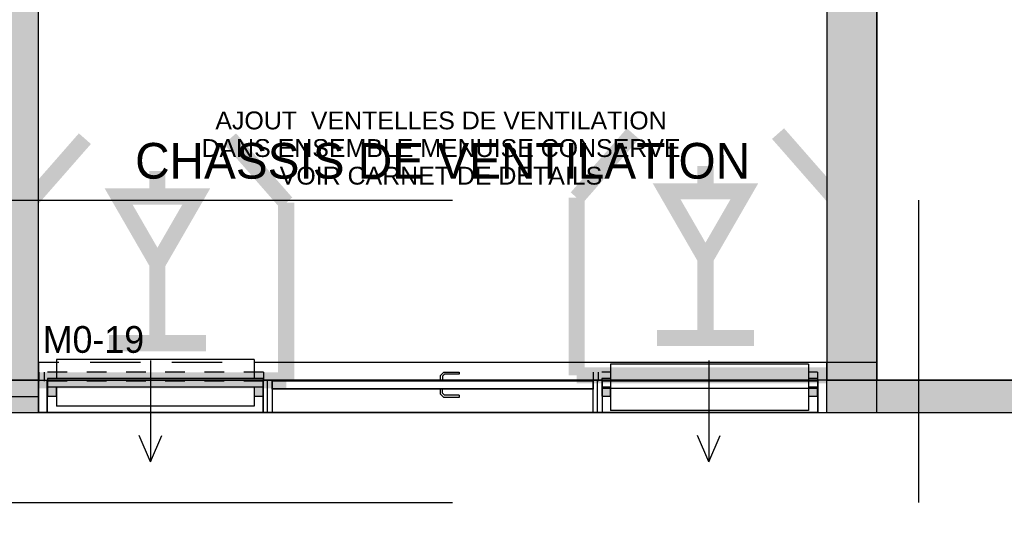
# Model space of a CAD drawing. Extents: x -24342 to 73038, y -9656 to 30949.
# Tile 55 of 118: x 3628 to 4180, y -1020 to -728. Entities that reach past the tile are written whole.
import ezdxf

# ---------------------------------------------------------------- set-up
doc = ezdxf.new("R2010")
doc.units = 0
doc.set_wipeout_variables(frame=1)
for name, pattern in [('21.0032_xref_rdc_02_pro$0$Tirets', [458.610928, 282.222247, -176.388681]), ('21.0032_xref_rdc_02_pro$0$Tirets A', [220, 110, -110]), ('21.0032_xref_rdc_02_pro$0$Traits', [564.444447, 282.222223, -282.222223]), ('21.0032_xref_rdc_02_pro$0$Wipeout_Contour', [1000, 0, -1000]), ('ACAD_ISO12W100', [21, 12, -3, 0, -3, 0, -3])]:
    doc.linetypes.add(name, pattern=pattern)
doc.layers.get('0').update_dxf_attribs({"color": 250})
for name, color, linetype in [('0_XREF', 250, 'Continuous'), ('21.0032_xref_rdc_02_pro$0$00-00 nomenclature fenetres amphi 300', 251, 'Continuous'), ('21.0032_xref_rdc_02_pro$0$02-05 Poteau.Construction', 251, 'Continuous'), ('21.0032_xref_rdc_02_pro$0$02-06 Poutre.Construction', 251, 'Continuous'), ('21.0032_xref_rdc_02_pro$0$06-02 Texte 200ème 100ème.Texte', 251, 'Continuous'), ('21.0032_xref_rdc_02_pro$0$06-05 Texte 50ème 20ème - DCE.Texte', 251, 'Continuous'), ('21.0032_xref_rdc_02_pro$0$08-01 2D Dessin général.2D', 251, 'Continuous'), ('21.0032_xref_rdc_02_pro$0$08-01 contour hachures', 251, 'Continuous'), ('21.0032_xref_rdc_02_pro$0$A-AREA-____-OTLN.Modèle IFC', 251, 'Continuous'), ('21.0032_xref_rdc_02_pro$0$A-DOOR-____-OTLN.Modèle IFC', 251, 'Continuous'), ('21.0032_xref_rdc_02_pro$0$A-GLAZ-CURT-OTLN.Modèle IFC', 251, 'Continuous'), ('21.0032_xref_rdc_02_pro$0$A-GLAZ-CWMG-OTLN.Modèle IFC', 251, 'Continuous'), ('21.0032_xref_rdc_02_pro$0$A-WALL-____-OTLN.Modèle IFC', 251, 'Continuous'), ('2_INCENDIE', 30, 'Continuous')]:
    doc.layers.add(name, color=color, linetype=linetype)
doc.styles.add('21.0032_xref_rdc_02_pro$0$Standard', font='txt')
doc.styles.add('21.0032_xref_rdc_02_pro$0$STYLE_GENERE_3', font='txt')
doc.styles.add('21.0032_xref_rdc_02_pro$0$STYLE_GENERE_5', font='arial.ttf')

# ---------------------------------------------------------------- blocks, each defined once
blk = doc.blocks.new('ISO_B_désenf')
at = {"const_width": 1.5}
for points in [[(-12.03, 16.574), (-6.78, 22.561)], [(6.78, 22.561), (12.03, 16.574)], [(0, 17.16), (0, 19.55)], [(-12.03, 0), (-12.03, 16.574)], [(12.03, 16.574), (12.03, 0)], [(0, 3.466), (0, 10.88)], [(-4.53, 3.466), (4.53, 3.466)], [(12.03, 0), (-12.03, 0)]]:
    blk.add_lwpolyline(points, dxfattribs=at)
blk.add_lwpolyline([(0, 10.88), (3.626, 17.16), (-3.626, 17.16)], close=True, dxfattribs=at)
blk = doc.blocks.new('*U156')
at = {"xscale": 1.999999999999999, "yscale": 1.999999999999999, "zscale": 1.999999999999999}
blk.add_blockref('ISO_B_désenf', (0, 0), dxfattribs=at)
blk = doc.blocks.new('21.0032_xref_rdc_02_pro$0$Mur_99_1', base_point=(40940, -140))
at = {"layer": '21.0032_xref_rdc_02_pro$0$A-WALL-____-OTLN.Modèle IFC', "linetype": 'Continuous'}
blk.add_hatch(color=256, dxfattribs=at).paths.add_polyline_path([(40800, -280), (40800, -9300), (41080, -9300), (41080, -280)])
at = {"layer": '21.0032_xref_rdc_02_pro$0$A-WALL-____-OTLN.Modèle IFC', "linetype": 'Continuous', "flags": 128}
for points in [[(40800, -280), (40800, -9300)], [(41080, -9300), (41080, -4580)], [(40800, -9300), (41080, -9300)]]:
    blk.add_lwpolyline(points, dxfattribs=at)
blk = doc.blocks.new('21.0032_xref_rdc_02_pro$0$Mur_100_1', base_point=(40800, -9390))
at = {"layer": '21.0032_xref_rdc_02_pro$0$A-WALL-____-OTLN.Modèle IFC', "linetype": 'Continuous'}
for points in [[(42690, -9300), (40800, -9300), (40800, -9480), (42690, -9480)], [(42690, -9480), (42870, -9480), (42870, -9300)], [(42690, -9300), (42690, -9480), (42870, -9300)]]:
    blk.add_hatch(color=256, dxfattribs=at).paths.add_polyline_path(points)
at = {"layer": '21.0032_xref_rdc_02_pro$0$A-WALL-____-OTLN.Modèle IFC', "linetype": 'Continuous', "flags": 128}
for points in [[(42870, -9300), (40800, -9300)], [(40800, -9480), (40800, -9300)], [(42870, -9300), (42870, -9480)], [(40800, -9480), (42690, -9480)]]:
    blk.add_lwpolyline(points, dxfattribs=at)
blk = doc.blocks.new('21.0032_xref_rdc_02_pro$0$Mur_108_1', base_point=(36240, -140))
at = {"layer": '21.0032_xref_rdc_02_pro$0$A-WALL-____-OTLN.Modèle IFC', "linetype": 'Continuous'}
blk.add_hatch(color=256, dxfattribs=at).paths.add_polyline_path([(36100, -280), (36100, -9300), (36380, -9300), (36380, -280)])
at = {"layer": '21.0032_xref_rdc_02_pro$0$A-WALL-____-OTLN.Modèle IFC', "linetype": 'Continuous', "flags": 128}
for points in [[(36380, -9300), (36380, -280)], [(36100, -9300), (36380, -9300)]]:
    blk.add_lwpolyline(points, dxfattribs=at)
blk = doc.blocks.new('21.0032_xref_rdc_02_pro$0$Mur_185_1', base_point=(36380, -9340))
at = {"layer": '21.0032_xref_rdc_02_pro$0$A-WALL-____-OTLN.Modèle IFC', "linetype": '21.0032_xref_rdc_02_pro$0$Tirets', "flags": 128}
for points in [[(40800, -9200), (36380, -9200)], [(36380, -9200), (36380, -9480)], [(40800, -9480), (40800, -9200)], [(36380, -9480), (40800, -9480)]]:
    blk.add_lwpolyline(points, dxfattribs=at)
blk = doc.blocks.new('21.0032_xref_rdc_02_pro$0$Poteau_35_1', base_point=(39563.5, -9339.3))
at = {"linetype": '21.0032_xref_rdc_02_pro$0$Wipeout_Contour', "ltscale": 162603.645644}
blk.add_wipeout([(39538.5, -9289.3), (39538.5, -9389.3), (39588.5, -9389.3), (39588.5, -9289.3)], dxfattribs=at).dxf.layer = '21.0032_xref_rdc_02_pro$0$02-05 Poteau.Construction'
at = {"layer": '21.0032_xref_rdc_02_pro$0$02-05 Poteau.Construction', "linetype": 'Continuous', "flags": 128}
blk.add_lwpolyline([(39538.5, -9289.3), (39538.5, -9389.3), (39588.5, -9389.3), (39588.5, -9289.3)], close=True, dxfattribs=at)
blk = doc.blocks.new('21.0032_xref_rdc_02_pro$0$Poteau_36_1', base_point=(40722.4, -9339.3))
at = {"linetype": '21.0032_xref_rdc_02_pro$0$Wipeout_Contour', "ltscale": 167118.529167}
blk.add_wipeout([(40697.4, -9289.3), (40697.4, -9389.3), (40747.4, -9389.3), (40747.4, -9289.3)], dxfattribs=at).dxf.layer = '21.0032_xref_rdc_02_pro$0$02-05 Poteau.Construction'
at = {"layer": '21.0032_xref_rdc_02_pro$0$02-05 Poteau.Construction', "linetype": 'Continuous', "flags": 128}
blk.add_lwpolyline([(40697.4, -9289.3), (40697.4, -9389.3), (40747.4, -9389.3), (40747.4, -9289.3)], close=True, dxfattribs=at)
blk = doc.blocks.new('21.0032_xref_rdc_02_pro$0$Poteau_37_1', base_point=(39563.5, -9339.3))
at = {"layer": '21.0032_xref_rdc_02_pro$0$02-05 Poteau.Construction', "linetype": 'Continuous'}
blk.add_hatch(color=256, dxfattribs=at).paths.add_polyline_path([(39538.5, -9289.3), (39538.5, -9389.3), (39588.5, -9389.3), (39588.5, -9289.3)])
at = {"layer": '21.0032_xref_rdc_02_pro$0$02-05 Poteau.Construction', "linetype": 'Continuous', "flags": 128}
blk.add_lwpolyline([(39538.5, -9289.3), (39538.5, -9389.3), (39588.5, -9389.3), (39588.5, -9289.3)], close=True, dxfattribs=at)
blk = doc.blocks.new('21.0032_xref_rdc_02_pro$0$Poteau_38_1', base_point=(40722.4, -9339.3))
at = {"layer": '21.0032_xref_rdc_02_pro$0$02-05 Poteau.Construction', "linetype": 'Continuous'}
blk.add_hatch(color=256, dxfattribs=at).paths.add_polyline_path([(40697.4, -9289.3), (40697.4, -9389.3), (40747.4, -9389.3), (40747.4, -9289.3)])
at = {"layer": '21.0032_xref_rdc_02_pro$0$02-05 Poteau.Construction', "linetype": 'Continuous', "flags": 128}
blk.add_lwpolyline([(40697.4, -9289.3), (40697.4, -9389.3), (40747.4, -9389.3), (40747.4, -9289.3)], close=True, dxfattribs=at)
blk = doc.blocks.new('21.0032_xref_rdc_02_pro$0$Poteau_39_1', base_point=(36456.1, -9339.3))
at = {"linetype": '21.0032_xref_rdc_02_pro$0$Wipeout_Contour', "ltscale": 150533.71441}
blk.add_wipeout([(36431.1, -9289.3), (36431.1, -9389.3), (36481.1, -9389.3), (36481.1, -9289.3)], dxfattribs=at).dxf.layer = '21.0032_xref_rdc_02_pro$0$02-05 Poteau.Construction'
at = {"layer": '21.0032_xref_rdc_02_pro$0$02-05 Poteau.Construction', "linetype": 'Continuous', "flags": 128}
blk.add_lwpolyline([(36431.1, -9289.3), (36431.1, -9389.3), (36481.1, -9389.3), (36481.1, -9289.3)], close=True, dxfattribs=at)
blk = doc.blocks.new('21.0032_xref_rdc_02_pro$0$Poteau_40_1', base_point=(37615, -9339.3))
at = {"linetype": '21.0032_xref_rdc_02_pro$0$Wipeout_Contour', "ltscale": 155028.457823}
blk.add_wipeout([(37590, -9289.3), (37590, -9389.3), (37640, -9389.3), (37640, -9289.3)], dxfattribs=at).dxf.layer = '21.0032_xref_rdc_02_pro$0$02-05 Poteau.Construction'
at = {"layer": '21.0032_xref_rdc_02_pro$0$02-05 Poteau.Construction', "linetype": 'Continuous', "flags": 128}
blk.add_lwpolyline([(37590, -9289.3), (37590, -9389.3), (37640, -9389.3), (37640, -9289.3)], close=True, dxfattribs=at)
blk = doc.blocks.new('21.0032_xref_rdc_02_pro$0$Poteau_41_1', base_point=(37615, -9339.3))
at = {"layer": '21.0032_xref_rdc_02_pro$0$02-05 Poteau.Construction', "linetype": 'Continuous'}
blk.add_hatch(color=256, dxfattribs=at).paths.add_polyline_path([(37590, -9289.3), (37590, -9389.3), (37640, -9389.3), (37640, -9289.3)])
at = {"layer": '21.0032_xref_rdc_02_pro$0$02-05 Poteau.Construction', "linetype": 'Continuous', "flags": 128}
blk.add_lwpolyline([(37590, -9289.3), (37590, -9389.3), (37640, -9389.3), (37640, -9289.3)], close=True, dxfattribs=at)
blk = doc.blocks.new('21.0032_xref_rdc_02_pro$0$Poteau_42_1', base_point=(36456.1, -9339.3))
at = {"layer": '21.0032_xref_rdc_02_pro$0$02-05 Poteau.Construction', "linetype": 'Continuous'}
blk.add_hatch(color=256, dxfattribs=at).paths.add_polyline_path([(36431.1, -9289.3), (36431.1, -9389.3), (36481.1, -9389.3), (36481.1, -9289.3)])
at = {"layer": '21.0032_xref_rdc_02_pro$0$02-05 Poteau.Construction', "linetype": 'Continuous', "flags": 128}
blk.add_lwpolyline([(36431.1, -9289.3), (36431.1, -9389.3), (36481.1, -9389.3), (36481.1, -9289.3)], close=True, dxfattribs=at)
blk = doc.blocks.new('21.0032_xref_rdc_02_pro$0$Poutre_83_1', base_point=(40747.4, -9289.3))
at = {"linetype": '21.0032_xref_rdc_02_pro$0$Wipeout_Contour', "ltscale": 164838.443477}
blk.add_wipeout([(40747.4, -9339.3), (40747.4, -9289.3), (39538.5, -9289.3), (39538.5, -9339.3)], dxfattribs=at).dxf.layer = '21.0032_xref_rdc_02_pro$0$02-06 Poutre.Construction'
at = {"layer": '21.0032_xref_rdc_02_pro$0$02-06 Poutre.Construction', "linetype": 'Continuous'}
for p, q in [((40747.4, -9289.3), (39538.5, -9289.3)), ((39538.5, -9289.3), (39538.5, -9339.3)), ((40747.4, -9289.3), (40747.4, -9339.3)), ((40747.4, -9339.3), (39538.5, -9339.3))]:
    blk.add_line(p, q, dxfattribs=at)
blk = doc.blocks.new('21.0032_xref_rdc_02_pro$0$Poutre_84_1', base_point=(40749, -9254))
at = {"layer": '21.0032_xref_rdc_02_pro$0$02-06 Poutre.Construction', "linetype": '21.0032_xref_rdc_02_pro$0$Tirets A'}
for p, q in [((40749, -9254), (39519, -9254)), ((39519, -9254), (39519, -9304)), ((40749, -9254), (40749, -9304)), ((40749, -9304), (39519, -9304))]:
    blk.add_line(p, q, dxfattribs=at)
blk = doc.blocks.new('21.0032_xref_rdc_02_pro$0$Poutre_85_1', base_point=(40749, -9254))
at = {"layer": '21.0032_xref_rdc_02_pro$0$02-06 Poutre.Construction', "linetype": '21.0032_xref_rdc_02_pro$0$Tirets A'}
for p, q in [((40749, -9254), (39490, -9254)), ((39490, -9254), (39490, -9304)), ((40749, -9254), (40749, -9304)), ((40749, -9304), (39490, -9304))]:
    blk.add_line(p, q, dxfattribs=at)
blk = doc.blocks.new('21.0032_xref_rdc_02_pro$0$Poutre_86_1', base_point=(40697.4, -9339.3))
at = {"layer": '21.0032_xref_rdc_02_pro$0$02-06 Poutre.Construction', "linetype": '21.0032_xref_rdc_02_pro$0$Tirets A'}
for p, q in [((40697.4, -9209.3), (39588.5, -9209.3)), ((39588.5, -9209.3), (39588.5, -9469.3)), ((40697.4, -9209.3), (40697.4, -9469.3)), ((40697.4, -9469.3), (39588.5, -9469.3))]:
    blk.add_line(p, q, dxfattribs=at)
blk = doc.blocks.new('21.0032_xref_rdc_02_pro$0$Poutre_87_1', base_point=(40697.4, -9339.3))
at = {"layer": '21.0032_xref_rdc_02_pro$0$02-06 Poutre.Construction', "linetype": '21.0032_xref_rdc_02_pro$0$Tirets A'}
for p, q in [((40697.4, -9209.3), (39588.5, -9209.3)), ((39588.5, -9209.3), (39588.5, -9469.3)), ((40697.4, -9209.3), (40697.4, -9469.3)), ((40697.4, -9469.3), (39588.5, -9469.3))]:
    blk.add_line(p, q, dxfattribs=at)
blk = doc.blocks.new('21.0032_xref_rdc_02_pro$0$Poutre_88_1', base_point=(40697.4, -9339.3))
at = {"layer": '21.0032_xref_rdc_02_pro$0$02-06 Poutre.Construction', "linetype": '21.0032_xref_rdc_02_pro$0$Tirets A'}
for p, q in [((40697.4, -9209.3), (39588.5, -9209.3)), ((39588.5, -9209.3), (39588.5, -9469.3)), ((40697.4, -9209.3), (40697.4, -9469.3)), ((40697.4, -9469.3), (39588.5, -9469.3))]:
    blk.add_line(p, q, dxfattribs=at)
blk = doc.blocks.new('21.0032_xref_rdc_02_pro$0$Poutre_89_1', base_point=(40697.4, -9339.3))
at = {"layer": '21.0032_xref_rdc_02_pro$0$02-06 Poutre.Construction', "linetype": '21.0032_xref_rdc_02_pro$0$Tirets A'}
for p, q in [((40697.4, -9209.3), (39588.5, -9209.3)), ((39588.5, -9209.3), (39588.5, -9469.3)), ((40697.4, -9209.3), (40697.4, -9469.3)), ((40697.4, -9469.3), (39588.5, -9469.3))]:
    blk.add_line(p, q, dxfattribs=at)
blk = doc.blocks.new('21.0032_xref_rdc_02_pro$0$Poutre_90_1', base_point=(40697.4, -9339.3))
at = {"linetype": '21.0032_xref_rdc_02_pro$0$Wipeout_Contour', "ltscale": 164861.684689}
blk.add_wipeout([(40697.4, -9469.3), (40697.4, -9209.3), (39588.5, -9209.3), (39588.5, -9469.3)], dxfattribs=at).dxf.layer = '21.0032_xref_rdc_02_pro$0$02-06 Poutre.Construction'
at = {"layer": '21.0032_xref_rdc_02_pro$0$02-06 Poutre.Construction', "linetype": 'Continuous'}
for p, q in [((40697.4, -9209.3), (39588.5, -9209.3)), ((39588.5, -9209.3), (39588.5, -9469.3)), ((40697.4, -9209.3), (40697.4, -9469.3)), ((40697.4, -9469.3), (39588.5, -9469.3))]:
    blk.add_line(p, q, dxfattribs=at)
blk = doc.blocks.new('21.0032_xref_rdc_02_pro$0$Poutre_91_1', base_point=(40697.4, -9339.3))
at = {"linetype": '21.0032_xref_rdc_02_pro$0$Wipeout_Contour', "ltscale": 164861.684689}
blk.add_wipeout([(40697.4, -9469.3), (40697.4, -9209.3), (39588.5, -9209.3), (39588.5, -9469.3)], dxfattribs=at).dxf.layer = '21.0032_xref_rdc_02_pro$0$02-06 Poutre.Construction'
at = {"layer": '21.0032_xref_rdc_02_pro$0$02-06 Poutre.Construction', "linetype": 'Continuous'}
for p, q in [((40697.4, -9209.3), (39588.5, -9209.3)), ((39588.5, -9209.3), (39588.5, -9469.3)), ((40697.4, -9209.3), (40697.4, -9469.3)), ((40697.4, -9469.3), (39588.5, -9469.3))]:
    blk.add_line(p, q, dxfattribs=at)
blk = doc.blocks.new('21.0032_xref_rdc_02_pro$0$Poutre_92_1', base_point=(40697.4, -9339.3))
at = {"linetype": '21.0032_xref_rdc_02_pro$0$Wipeout_Contour', "ltscale": 164861.684689}
blk.add_wipeout([(40697.4, -9469.3), (40697.4, -9209.3), (39588.5, -9209.3), (39588.5, -9469.3)], dxfattribs=at).dxf.layer = '21.0032_xref_rdc_02_pro$0$02-06 Poutre.Construction'
at = {"layer": '21.0032_xref_rdc_02_pro$0$02-06 Poutre.Construction', "linetype": 'Continuous'}
for p, q in [((40697.4, -9209.3), (39588.5, -9209.3)), ((39588.5, -9209.3), (39588.5, -9469.3)), ((40697.4, -9209.3), (40697.4, -9469.3)), ((40697.4, -9469.3), (39588.5, -9469.3))]:
    blk.add_line(p, q, dxfattribs=at)
blk = doc.blocks.new('21.0032_xref_rdc_02_pro$0$Poutre_93_1', base_point=(40697.4, -9339.3))
at = {"linetype": '21.0032_xref_rdc_02_pro$0$Wipeout_Contour', "ltscale": 164861.684689}
blk.add_wipeout([(40697.4, -9469.3), (40697.4, -9209.3), (39588.5, -9209.3), (39588.5, -9469.3)], dxfattribs=at).dxf.layer = '21.0032_xref_rdc_02_pro$0$02-06 Poutre.Construction'
at = {"layer": '21.0032_xref_rdc_02_pro$0$02-06 Poutre.Construction', "linetype": 'Continuous'}
for p, q in [((40697.4, -9209.3), (39588.5, -9209.3)), ((39588.5, -9209.3), (39588.5, -9469.3)), ((40697.4, -9209.3), (40697.4, -9469.3)), ((40697.4, -9469.3), (39588.5, -9469.3))]:
    blk.add_line(p, q, dxfattribs=at)
blk = doc.blocks.new('21.0032_xref_rdc_02_pro$0$Poutre_94_1', base_point=(37590, -9314.3))
at = {"layer": '21.0032_xref_rdc_02_pro$0$02-06 Poutre.Construction', "linetype": '21.0032_xref_rdc_02_pro$0$Tirets A'}
for p, q in [((37590, -9184.3), (36481.1, -9184.3)), ((36481.1, -9184.3), (36481.1, -9444.3)), ((37590, -9184.3), (37590, -9444.3)), ((37590, -9444.3), (36481.1, -9444.3))]:
    blk.add_line(p, q, dxfattribs=at)
blk = doc.blocks.new('21.0032_xref_rdc_02_pro$0$Poutre_95_1', base_point=(37590, -9314.3))
at = {"layer": '21.0032_xref_rdc_02_pro$0$02-06 Poutre.Construction', "linetype": '21.0032_xref_rdc_02_pro$0$Tirets A'}
for p, q in [((37590, -9184.3), (36481.1, -9184.3)), ((36481.1, -9184.3), (36481.1, -9444.3)), ((37590, -9184.3), (37590, -9444.3)), ((37590, -9444.3), (36481.1, -9444.3))]:
    blk.add_line(p, q, dxfattribs=at)
blk = doc.blocks.new('21.0032_xref_rdc_02_pro$0$Poutre_96_1', base_point=(37590, -9314.3))
at = {"layer": '21.0032_xref_rdc_02_pro$0$02-06 Poutre.Construction', "linetype": '21.0032_xref_rdc_02_pro$0$Tirets A'}
for p, q in [((37590, -9184.3), (36481.1, -9184.3)), ((36481.1, -9184.3), (36481.1, -9444.3)), ((37590, -9184.3), (37590, -9444.3)), ((37590, -9444.3), (36481.1, -9444.3))]:
    blk.add_line(p, q, dxfattribs=at)
blk = doc.blocks.new('21.0032_xref_rdc_02_pro$0$Poutre_97_1', base_point=(37590, -9314.3))
at = {"layer": '21.0032_xref_rdc_02_pro$0$02-06 Poutre.Construction', "linetype": '21.0032_xref_rdc_02_pro$0$Tirets A'}
for p, q in [((37590, -9184.3), (36481.1, -9184.3)), ((36481.1, -9184.3), (36481.1, -9444.3)), ((37590, -9184.3), (37590, -9444.3)), ((37590, -9444.3), (36481.1, -9444.3))]:
    blk.add_line(p, q, dxfattribs=at)
blk = doc.blocks.new('21.0032_xref_rdc_02_pro$0$Poutre_98_1', base_point=(37590, -9314.3))
at = {"linetype": '21.0032_xref_rdc_02_pro$0$Wipeout_Contour', "ltscale": 152757.286693}
blk.add_wipeout([(37590, -9444.3), (37590, -9184.3), (36481.1, -9184.3), (36481.1, -9444.3)], dxfattribs=at).dxf.layer = '21.0032_xref_rdc_02_pro$0$02-06 Poutre.Construction'
at = {"layer": '21.0032_xref_rdc_02_pro$0$02-06 Poutre.Construction', "linetype": 'Continuous'}
for p, q in [((37590, -9184.3), (36481.1, -9184.3)), ((36481.1, -9184.3), (36481.1, -9444.3)), ((37590, -9184.3), (37590, -9444.3)), ((37590, -9444.3), (36481.1, -9444.3))]:
    blk.add_line(p, q, dxfattribs=at)
blk = doc.blocks.new('21.0032_xref_rdc_02_pro$0$Poutre_99_1', base_point=(37590, -9314.3))
at = {"linetype": '21.0032_xref_rdc_02_pro$0$Wipeout_Contour', "ltscale": 152757.286693}
blk.add_wipeout([(37590, -9444.3), (37590, -9184.3), (36481.1, -9184.3), (36481.1, -9444.3)], dxfattribs=at).dxf.layer = '21.0032_xref_rdc_02_pro$0$02-06 Poutre.Construction'
at = {"layer": '21.0032_xref_rdc_02_pro$0$02-06 Poutre.Construction', "linetype": 'Continuous'}
for p, q in [((37590, -9184.3), (36481.1, -9184.3)), ((36481.1, -9184.3), (36481.1, -9444.3)), ((37590, -9184.3), (37590, -9444.3)), ((37590, -9444.3), (36481.1, -9444.3))]:
    blk.add_line(p, q, dxfattribs=at)
blk = doc.blocks.new('21.0032_xref_rdc_02_pro$0$Poutre_100_1', base_point=(37590, -9314.3))
at = {"linetype": '21.0032_xref_rdc_02_pro$0$Wipeout_Contour', "ltscale": 152757.286693}
blk.add_wipeout([(37590, -9444.3), (37590, -9184.3), (36481.1, -9184.3), (36481.1, -9444.3)], dxfattribs=at).dxf.layer = '21.0032_xref_rdc_02_pro$0$02-06 Poutre.Construction'
at = {"layer": '21.0032_xref_rdc_02_pro$0$02-06 Poutre.Construction', "linetype": 'Continuous'}
for p, q in [((37590, -9184.3), (36481.1, -9184.3)), ((36481.1, -9184.3), (36481.1, -9444.3)), ((37590, -9184.3), (37590, -9444.3)), ((37590, -9444.3), (36481.1, -9444.3))]:
    blk.add_line(p, q, dxfattribs=at)
blk = doc.blocks.new('21.0032_xref_rdc_02_pro$0$Poutre_101_1', base_point=(37590, -9314.3))
at = {"linetype": '21.0032_xref_rdc_02_pro$0$Wipeout_Contour', "ltscale": 152757.286693}
blk.add_wipeout([(37590, -9444.3), (37590, -9184.3), (36481.1, -9184.3), (36481.1, -9444.3)], dxfattribs=at).dxf.layer = '21.0032_xref_rdc_02_pro$0$02-06 Poutre.Construction'
at = {"layer": '21.0032_xref_rdc_02_pro$0$02-06 Poutre.Construction', "linetype": 'Continuous'}
for p, q in [((37590, -9184.3), (36481.1, -9184.3)), ((36481.1, -9184.3), (36481.1, -9444.3)), ((37590, -9184.3), (37590, -9444.3)), ((37590, -9444.3), (36481.1, -9444.3))]:
    blk.add_line(p, q, dxfattribs=at)
blk = doc.blocks.new('21.0032_xref_rdc_02_pro$0$Poutre_117_1', base_point=(37640, -9289.3))
at = {"linetype": '21.0032_xref_rdc_02_pro$0$Wipeout_Contour', "ltscale": 152756.66487}
blk.add_wipeout([(37640, -9339.3), (37640, -9289.3), (36431.1, -9289.3), (36431.1, -9339.3)], dxfattribs=at).dxf.layer = '21.0032_xref_rdc_02_pro$0$02-06 Poutre.Construction'
at = {"layer": '21.0032_xref_rdc_02_pro$0$02-06 Poutre.Construction', "linetype": 'Continuous'}
for p, q in [((37640, -9289.3), (36431.1, -9289.3)), ((36431.1, -9289.3), (36431.1, -9339.3)), ((37640, -9289.3), (37640, -9339.3)), ((37640, -9339.3), (36431.1, -9339.3))]:
    blk.add_line(p, q, dxfattribs=at)
blk = doc.blocks.new('21.0032_xref_rdc_02_pro$0$Poutre_118_1', base_point=(37641.7, -9254))
at = {"layer": '21.0032_xref_rdc_02_pro$0$02-06 Poutre.Construction', "linetype": '21.0032_xref_rdc_02_pro$0$Tirets A'}
for p, q in [((37641.7, -9254), (36411.6, -9254)), ((36411.6, -9254), (36411.6, -9304)), ((37641.7, -9254), (37641.7, -9304)), ((37641.7, -9304), (36411.6, -9304))]:
    blk.add_line(p, q, dxfattribs=at)
blk = doc.blocks.new('21.0032_xref_rdc_02_pro$0$Poutre_119_1', base_point=(37641.7, -9254))
at = {"layer": '21.0032_xref_rdc_02_pro$0$02-06 Poutre.Construction', "linetype": '21.0032_xref_rdc_02_pro$0$Tirets A'}
for p, q in [((37641.7, -9254), (36382.6, -9254)), ((36382.6, -9254), (36382.6, -9304)), ((37641.7, -9254), (37641.7, -9304)), ((37641.7, -9304), (36382.6, -9304))]:
    blk.add_line(p, q, dxfattribs=at)
blk = doc.blocks.new('21.0032_xref_rdc_02_pro$0$Mur_252_1', base_point=(36380, -9390))
at = {"layer": '21.0032_xref_rdc_02_pro$0$A-WALL-____-OTLN.Modèle IFC', "linetype": 'Continuous'}
blk.add_hatch(color=256, dxfattribs=at).paths.add_polyline_path([(36380, -9300), (31595, -9300), (31595, -9480), (36380, -9480)])
at = {"layer": '21.0032_xref_rdc_02_pro$0$A-WALL-____-OTLN.Modèle IFC', "linetype": 'Continuous', "flags": 128}
for points in [[(36380, -9300), (31595, -9300)], [(36380, -9300), (36380, -9480)], [(34490.3, -9480), (36380, -9480)]]:
    blk.add_lwpolyline(points, dxfattribs=at)
blk = doc.blocks.new('21.0032_xref_rdc_02_pro$0$Mur_253_1', base_point=(36240, -140))
at = {"layer": '21.0032_xref_rdc_02_pro$0$A-WALL-____-OTLN.Modèle IFC', "linetype": '21.0032_xref_rdc_02_pro$0$Tirets', "flags": 128}
for points in [[(36380, -9390), (36380, -280)], [(36100, -9390), (36380, -9390)]]:
    blk.add_lwpolyline(points, dxfattribs=at)
blk = doc.blocks.new('21.0032_xref_rdc_02_pro$0$Mur_254_1', base_point=(36100, -9340))
at = {"layer": '21.0032_xref_rdc_02_pro$0$A-WALL-____-OTLN.Modèle IFC', "linetype": '21.0032_xref_rdc_02_pro$0$Tirets', "flags": 128}
for points in [[(36100, -9200), (36100, -9480)], [(41080, -9200), (36380, -9200)], [(41080, -9480), (41080, -9200)], [(36100, -9480), (41080, -9480)]]:
    blk.add_lwpolyline(points, dxfattribs=at)
blk = doc.blocks.new('21.0032_xref_rdc_02_pro$0$IFC Extruded[618]_1', base_point=(40145, -9300))
at = {"layer": '21.0032_xref_rdc_02_pro$0$A-GLAZ-CURT-OTLN.Modèle IFC', "linetype": 'Continuous'}
for p, q in [((40750, -9305), (39540, -9305)), ((39540, -9305), (39540, -9345)), ((40750, -9305), (40750, -9345)), ((40750, -9345), (39540, -9345))]:
    blk.add_line(p, q, dxfattribs=at)
blk = doc.blocks.new('21.0032_xref_rdc_02_pro$0$Elément Modèle 21[619]_1', base_point=(38590, -9300))
at = {"layer": '21.0032_xref_rdc_02_pro$0$A-DOOR-____-OTLN.Modèle IFC', "linetype": 'Continuous'}
for p, q in [((38634, -9272.3), (38652.4, -9254)), ((38634, -9300), (38634, -9272.3)), ((38657.3, -9266), (38646, -9277.3)), ((38652.4, -9254), (38692.3, -9254)), ((38698.7, -9266), (38657.3, -9266)), ((38692.3, -9254), (38740, -9254)), ((38740, -9266), (38698.7, -9266)), ((38740, -9254), (38740, -9257.9)), ((38740, -9257.9), (38740, -9262)), ((38740, -9262), (38740, -9266)), ((37690, -9300), (39490, -9300)), ((37690, -9350), (37690, -9300)), ((38646, -9277.3), (38646, -9300)), ((39490, -9300), (39490, -9350)), ((39490, -9350), (37690, -9350)), ((38634, -9377.5), (38634, -9350)), ((38652.5, -9396), (38634, -9377.5)), ((38646, -9372.5), (38646, -9350)), ((38657.5, -9384), (38646, -9372.5)), ((38698.8, -9384), (38657.5, -9384)), ((38740, -9384), (38698.8, -9384)), ((38740, -9384), (38740, -9387.9)), ((38692.4, -9396), (38652.5, -9396)), ((38740, -9396), (38692.4, -9396)), ((38740, -9387.9), (38740, -9392)), ((38740, -9392), (38740, -9396))]:
    blk.add_line(p, q, dxfattribs=at)
blk = doc.blocks.new('21.0032_xref_rdc_02_pro$0$IFC Extruded[620]_1', base_point=(38590, -9300))
at = {"layer": '21.0032_xref_rdc_02_pro$0$A-GLAZ-CURT-OTLN.Modèle IFC', "linetype": 'Continuous'}
for p, q in [((37690, -9305), (37690, -9345)), ((39490, -9305), (37690, -9305)), ((39490, -9345), (39490, -9305)), ((37690, -9345), (39490, -9345))]:
    blk.add_line(p, q, dxfattribs=at)
blk = doc.blocks.new('21.0032_xref_rdc_02_pro$0$IFC Extruded[621]_1', base_point=(40800, -9300))
at = {"layer": '21.0032_xref_rdc_02_pro$0$A-GLAZ-CWMG-OTLN.Modèle IFC', "linetype": 'Continuous'}
for p, q in [((40750, -9300), (40750, -9480)), ((40800, -9300), (40750, -9300)), ((40800, -9480), (40800, -9300)), ((40750, -9480), (40800, -9480))]:
    blk.add_line(p, q, dxfattribs=at)
blk = doc.blocks.new('21.0032_xref_rdc_02_pro$0$IFC Extruded[622]_1', base_point=(36380, -9300))
at = {"layer": '21.0032_xref_rdc_02_pro$0$A-GLAZ-CWMG-OTLN.Modèle IFC', "linetype": 'Continuous'}
for p, q in [((36380, -9480), (36380, -9300)), ((36380, -9300), (36430, -9300)), ((36430, -9300), (36430, -9480)), ((36430, -9480), (36380, -9480))]:
    blk.add_line(p, q, dxfattribs=at)
blk = doc.blocks.new('21.0032_xref_rdc_02_pro$0$IFC Extruded[623]_1', base_point=(39515, -9300))
at = {"layer": '21.0032_xref_rdc_02_pro$0$A-GLAZ-CWMG-OTLN.Modèle IFC', "linetype": 'Continuous'}
for p, q in [((39490, -9480), (39490, -9300)), ((39490, -9300), (39540, -9300)), ((39540, -9300), (39540, -9480)), ((39540, -9480), (39490, -9480))]:
    blk.add_line(p, q, dxfattribs=at)
blk = doc.blocks.new('21.0032_xref_rdc_02_pro$0$IFC Extruded[624]_1', base_point=(37665, -9300))
at = {"layer": '21.0032_xref_rdc_02_pro$0$A-GLAZ-CWMG-OTLN.Modèle IFC', "linetype": 'Continuous'}
for p, q in [((37640, -9480), (37640, -9300)), ((37640, -9300), (37690, -9300)), ((37690, -9300), (37690, -9480)), ((37690, -9480), (37640, -9480))]:
    blk.add_line(p, q, dxfattribs=at)
blk = doc.blocks.new('21.0032_xref_rdc_02_pro$0$IFC Extruded[625]_1', base_point=(37640, -9300))
at = {"layer": '21.0032_xref_rdc_02_pro$0$A-GLAZ-CWMG-OTLN.Modèle IFC', "linetype": 'Continuous'}
for p, q in [((36430, -9300), (36430, -9480)), ((36430, -9300), (37640, -9300)), ((37640, -9300), (37640, -9480)), ((36430, -9480), (37640, -9480))]:
    blk.add_line(p, q, dxfattribs=at)
blk = doc.blocks.new('21.0032_xref_rdc_02_pro$0$IFC Extruded[626]_1', base_point=(40750, -9300))
at = {"layer": '21.0032_xref_rdc_02_pro$0$A-GLAZ-CWMG-OTLN.Modèle IFC', "linetype": 'Continuous'}
for p, q in [((39540, -9300), (39540, -9480)), ((39540, -9300), (40750, -9300)), ((40750, -9300), (40750, -9480)), ((39540, -9480), (40750, -9480))]:
    blk.add_line(p, q, dxfattribs=at)
blk = doc.blocks.new('21.0032_xref_rdc_02_pro$0$IFC Extruded[627]_1', base_point=(37665, -9300))
at = {"layer": '21.0032_xref_rdc_02_pro$0$A-GLAZ-CWMG-OTLN.Modèle IFC', "linetype": 'Continuous'}
for p, q in [((37665, -9480), (37665, -9300)), ((39515, -9300), (37665, -9300)), ((39515, -9480), (39515, -9300)), ((39515, -9480), (37665, -9480))]:
    blk.add_line(p, q, dxfattribs=at)
blk = doc.blocks.new('21.0032_xref_rdc_02_pro$0$IFC Extruded[628]_1', base_point=(39515, -9300))
at = {"layer": '21.0032_xref_rdc_02_pro$0$A-GLAZ-CWMG-OTLN.Modèle IFC', "linetype": 'Continuous'}
for p, q in [((39515, -9480), (39515, -9300)), ((40750, -9300), (39515, -9300)), ((40750, -9480), (40750, -9300)), ((40750, -9480), (39515, -9480))]:
    blk.add_line(p, q, dxfattribs=at)
blk = doc.blocks.new('21.0032_xref_rdc_02_pro$0$IFC Extruded[629]_1', base_point=(36430, -9300))
at = {"layer": '21.0032_xref_rdc_02_pro$0$A-GLAZ-CWMG-OTLN.Modèle IFC', "linetype": 'Continuous'}
for p, q in [((36430, -9480), (36430, -9300)), ((37665, -9300), (36430, -9300)), ((37665, -9480), (37665, -9300)), ((37665, -9480), (36430, -9480))]:
    blk.add_line(p, q, dxfattribs=at)
blk = doc.blocks.new('21.0032_xref_rdc_02_pro$0$IFC Extruded[630]_1', base_point=(40800, -9300))
at = {"layer": '21.0032_xref_rdc_02_pro$0$A-GLAZ-CWMG-OTLN.Modèle IFC', "linetype": 'Continuous'}
for p, q in [((40750, -9300), (40750, -9480)), ((40800, -9300), (40750, -9300)), ((40800, -9480), (40800, -9300)), ((40750, -9480), (40800, -9480))]:
    blk.add_line(p, q, dxfattribs=at)
blk = doc.blocks.new('21.0032_xref_rdc_02_pro$0$IFC Extruded[631]_1', base_point=(36380, -9300))
at = {"layer": '21.0032_xref_rdc_02_pro$0$A-GLAZ-CWMG-OTLN.Modèle IFC', "linetype": 'Continuous'}
for p, q in [((36380, -9480), (36380, -9300)), ((36380, -9300), (36430, -9300)), ((36430, -9300), (36430, -9480)), ((36430, -9480), (36380, -9480))]:
    blk.add_line(p, q, dxfattribs=at)
blk = doc.blocks.new('21.0032_xref_rdc_02_pro$0$IFC Extruded[632]_1', base_point=(39515, -9300))
at = {"layer": '21.0032_xref_rdc_02_pro$0$A-GLAZ-CWMG-OTLN.Modèle IFC', "linetype": 'Continuous'}
for p, q in [((39490, -9480), (39490, -9300)), ((39490, -9300), (39540, -9300)), ((39540, -9300), (39540, -9480)), ((39540, -9480), (39490, -9480))]:
    blk.add_line(p, q, dxfattribs=at)
blk = doc.blocks.new('21.0032_xref_rdc_02_pro$0$IFC Extruded[633]_1', base_point=(37665, -9300))
at = {"layer": '21.0032_xref_rdc_02_pro$0$A-GLAZ-CWMG-OTLN.Modèle IFC', "linetype": 'Continuous'}
for p, q in [((37640, -9480), (37640, -9300)), ((37640, -9300), (37690, -9300)), ((37690, -9300), (37690, -9480)), ((37690, -9480), (37640, -9480))]:
    blk.add_line(p, q, dxfattribs=at)
blk = doc.blocks.new('21.0032_xref_rdc_02_pro$0$IFC Extruded[634]_1', base_point=(37690, -9300))
at = {"layer": '21.0032_xref_rdc_02_pro$0$A-GLAZ-CWMG-OTLN.Modèle IFC', "linetype": 'Continuous'}
for p, q in [((37690, -9350), (37690, -9300)), ((39490, -9300), (37690, -9300)), ((39490, -9350), (39490, -9300)), ((39490, -9350), (37690, -9350))]:
    blk.add_line(p, q, dxfattribs=at)
blk = doc.blocks.new('21.0032_xref_rdc_02_pro')
at = {"layer": '21.0032_xref_rdc_02_pro$0$08-01 2D Dessin général.2D', "linetype": 'Continuous'}
for p, q in [((3700.88, -975.71), (3694.53, -960.89)), ((3700.88, -975.71), (3707.23, -960.89)), ((4013.89, -975.71), (4007.54, -960.89)), ((4013.89, -975.71), (4020.24, -960.89))]:
    blk.add_line(p, q, dxfattribs=at)
at = {"layer": '21.0032_xref_rdc_02_pro$0$08-01 contour hachures', "linetype": '21.0032_xref_rdc_02_pro$0$Traits', "flags": 128}
for points in [[(3587.97, -829.06), (4131.46, -829.06)], [(4131.46, -829.06), (4131.46, -998.43)], [(3587.97, -998.43), (4131.46, -998.43)]]:
    blk.add_lwpolyline(points, dxfattribs=at)
at = {"layer": '21.0032_xref_rdc_02_pro$0$A-AREA-____-OTLN.Modèle IFC', "linetype": 'Continuous', "flags": 128}
blk.add_lwpolyline([(4690, -28), (4108, -28), (4108, -448), (4538, -448), (4538, -458), (4108, -458), (4108, -930), (4287, -930), (4287, -1070), (4690, -1070), (4690, -939)], close=True, dxfattribs=at)
at = {"layer": '21.0032_xref_rdc_02_pro$0$A-DOOR-____-OTLN.Modèle IFC', "linetype": 'Continuous', "xscale": 0.1, "yscale": 0.1, "zscale": 0.1}
blk.add_blockref('21.0032_xref_rdc_02_pro$0$Elément Modèle 21[619]_1', (3859, -930), dxfattribs=at)
at = {"layer": '21.0032_xref_rdc_02_pro$0$A-GLAZ-CURT-OTLN.Modèle IFC', "linetype": 'Continuous', "xscale": 0.1, "yscale": 0.1, "zscale": 0.1}
blk.add_blockref('21.0032_xref_rdc_02_pro$0$IFC Extruded[620]_1', (3859, -930), dxfattribs=at)
at = {"layer": '21.0032_xref_rdc_02_pro$0$A-GLAZ-CWMG-OTLN.Modèle IFC', "linetype": 'Continuous', "xscale": 0.1, "yscale": 0.1, "zscale": 0.1}
blk.add_blockref('21.0032_xref_rdc_02_pro$0$IFC Extruded[634]_1', (3769, -930), dxfattribs=at)
at = {"layer": '21.0032_xref_rdc_02_pro$0$A-WALL-____-OTLN.Modèle IFC', "xscale": 0.1, "yscale": 0.1, "zscale": 0.1}
for name, p in [('21.0032_xref_rdc_02_pro$0$Mur_108_1', (3624, -14)), ('21.0032_xref_rdc_02_pro$0$Mur_253_1', (3624, -14)), ('21.0032_xref_rdc_02_pro$0$Mur_99_1', (4094, -14)), ('21.0032_xref_rdc_02_pro$0$Mur_252_1', (3638, -939)), ('21.0032_xref_rdc_02_pro$0$Mur_185_1', (3638, -934)), ('21.0032_xref_rdc_02_pro$0$Mur_100_1', (4080, -939))]:
    blk.add_blockref(name, p, dxfattribs=at)
at = {"layer": '21.0032_xref_rdc_02_pro$0$00-00 nomenclature fenetres amphi 300', "linetype": 'Continuous', "insert": (3668.88, -907.22), "char_height": 15, "attachment_point": 5, "style": '21.0032_xref_rdc_02_pro$0$STYLE_GENERE_3'}
blk.add_mtext('\\A1;M0-19', dxfattribs=at)
at = {"layer": '21.0032_xref_rdc_02_pro$0$06-02 Texte 200ème 100ème.Texte', "linetype": 'Continuous', "insert": (3864.63, -807.18), "char_height": 20, "attachment_point": 5, "style": '21.0032_xref_rdc_02_pro$0$Standard'}
blk.add_mtext('\\A1;CHASSIS DE VENTILATION', dxfattribs=at)
at = {"layer": '21.0032_xref_rdc_02_pro$0$06-05 Texte 50ème 20ème - DCE.Texte', "linetype": 'Continuous', "insert": (3863.73, -799.96), "char_height": 10, "attachment_point": 5, "line_spacing_factor": 0.9285, "style": '21.0032_xref_rdc_02_pro$0$STYLE_GENERE_5'}
blk.add_mtext('\\A1;AJOUT  VENTELLES DE VENTILATION \\PDANS ENSEMBLE MENUISE CONSERVE\\PVOIR CARNET DE DETAILS', dxfattribs=at)
at = {"layer": '21.0032_xref_rdc_02_pro$0$02-05 Poteau.Construction', "xscale": 0.1, "yscale": 0.1, "zscale": 0.1}
for name, p in [('21.0032_xref_rdc_02_pro$0$Poteau_39_1', (3645.61, -933.93)), ('21.0032_xref_rdc_02_pro$0$Poteau_40_1', (3761.5, -933.93)), ('21.0032_xref_rdc_02_pro$0$Poteau_35_1', (3956.35, -933.93)), ('21.0032_xref_rdc_02_pro$0$Poteau_36_1', (4072.24, -933.93))]:
    blk.add_blockref(name, p, dxfattribs=at)
for name, p in [('21.0032_xref_rdc_02_pro$0$Poteau_42_1', (3645.61, -933.93)), ('21.0032_xref_rdc_02_pro$0$Poteau_41_1', (3761.5, -933.93)), ('21.0032_xref_rdc_02_pro$0$Poteau_37_1', (3956.35, -933.93)), ('21.0032_xref_rdc_02_pro$0$Poteau_38_1', (4072.24, -933.93))]:
    blk.add_blockref(name, p, dxfattribs=at)
at = {"layer": '21.0032_xref_rdc_02_pro$0$02-06 Poutre.Construction', "xscale": 0.1, "yscale": 0.1, "zscale": 0.1}
for name in ['21.0032_xref_rdc_02_pro$0$Poutre_94_1', '21.0032_xref_rdc_02_pro$0$Poutre_95_1', '21.0032_xref_rdc_02_pro$0$Poutre_96_1', '21.0032_xref_rdc_02_pro$0$Poutre_97_1']:
    blk.add_blockref(name, (3759, -931.43), dxfattribs=at)
for name, p in [('21.0032_xref_rdc_02_pro$0$Poutre_98_1', (3759, -931.43)), ('21.0032_xref_rdc_02_pro$0$Poutre_83_1', (4074.74, -928.93))]:
    blk.add_blockref(name, p, dxfattribs=at)
for name, p in [('21.0032_xref_rdc_02_pro$0$Poutre_99_1', (3759, -931.43)), ('21.0032_xref_rdc_02_pro$0$Poutre_86_1', (4069.74, -933.93)), ('21.0032_xref_rdc_02_pro$0$Poutre_87_1', (4069.74, -933.93)), ('21.0032_xref_rdc_02_pro$0$Poutre_88_1', (4069.74, -933.93)), ('21.0032_xref_rdc_02_pro$0$Poutre_89_1', (4069.74, -933.93)), ('21.0032_xref_rdc_02_pro$0$Poutre_85_1', (4074.9, -925.4)), ('21.0032_xref_rdc_02_pro$0$Poutre_84_1', (4074.9, -925.4))]:
    blk.add_blockref(name, p, dxfattribs=at)
at = {"layer": '21.0032_xref_rdc_02_pro$0$A-GLAZ-CWMG-OTLN.Modèle IFC', "linetype": 'Continuous', "xscale": 0.1, "yscale": 0.1, "zscale": 0.1}
for name, p in [('21.0032_xref_rdc_02_pro$0$IFC Extruded[623]_1', (3951.5, -930)), ('21.0032_xref_rdc_02_pro$0$IFC Extruded[632]_1', (3951.5, -930)), ('21.0032_xref_rdc_02_pro$0$IFC Extruded[621]_1', (4080, -930)), ('21.0032_xref_rdc_02_pro$0$IFC Extruded[630]_1', (4080, -930))]:
    blk.add_blockref(name, p, dxfattribs=at)
at = {"layer": '21.0032_xref_rdc_02_pro$0$02-06 Poutre.Construction', "xscale": 0.1, "yscale": 0.1, "zscale": 0.1}
for name, p in [('21.0032_xref_rdc_02_pro$0$Poutre_100_1', (3759, -931.43)), ('21.0032_xref_rdc_02_pro$0$Poutre_90_1', (4069.74, -933.93))]:
    blk.add_blockref(name, p, dxfattribs=at)
for name, p in [('21.0032_xref_rdc_02_pro$0$Poutre_101_1', (3759, -931.43)), ('21.0032_xref_rdc_02_pro$0$Poutre_91_1', (4069.74, -933.93))]:
    blk.add_blockref(name, p, dxfattribs=at)
for name, p in [('21.0032_xref_rdc_02_pro$0$Poutre_92_1', (4069.74, -933.93)), ('21.0032_xref_rdc_02_pro$0$Poutre_117_1', (3764, -928.93))]:
    blk.add_blockref(name, p, dxfattribs=at)
at = {"layer": '21.0032_xref_rdc_02_pro$0$08-01 2D Dessin général.2D', "linetype": 'Continuous'}
blk.add_line((3700.88, -918.91), (3700.88, -975.71), dxfattribs=at)
at = {"layer": '21.0032_xref_rdc_02_pro$0$02-06 Poutre.Construction', "xscale": 0.1, "yscale": 0.1, "zscale": 0.1}
for name, p in [('21.0032_xref_rdc_02_pro$0$Poutre_93_1', (4069.74, -933.93)), ('21.0032_xref_rdc_02_pro$0$Poutre_119_1', (3764.17, -925.4)), ('21.0032_xref_rdc_02_pro$0$Poutre_118_1', (3764.17, -925.4))]:
    blk.add_blockref(name, p, dxfattribs=at)
at = {"layer": '21.0032_xref_rdc_02_pro$0$A-GLAZ-CWMG-OTLN.Modèle IFC', "linetype": 'Continuous', "xscale": 0.1, "yscale": 0.1, "zscale": 0.1}
for name, p in [('21.0032_xref_rdc_02_pro$0$IFC Extruded[622]_1', (3638, -930)), ('21.0032_xref_rdc_02_pro$0$IFC Extruded[631]_1', (3638, -930)), ('21.0032_xref_rdc_02_pro$0$IFC Extruded[625]_1', (3764, -930)), ('21.0032_xref_rdc_02_pro$0$IFC Extruded[629]_1', (3643, -930)), ('21.0032_xref_rdc_02_pro$0$IFC Extruded[624]_1', (3766.5, -930)), ('21.0032_xref_rdc_02_pro$0$IFC Extruded[633]_1', (3766.5, -930)), ('21.0032_xref_rdc_02_pro$0$IFC Extruded[627]_1', (3766.5, -930))]:
    blk.add_blockref(name, p, dxfattribs=at)
at = {"layer": '21.0032_xref_rdc_02_pro$0$08-01 2D Dessin général.2D', "linetype": 'Continuous'}
blk.add_line((4013.89, -918.91), (4013.89, -975.71), dxfattribs=at)
at = {"layer": '21.0032_xref_rdc_02_pro$0$A-GLAZ-CURT-OTLN.Modèle IFC', "linetype": 'Continuous', "xscale": 0.1, "yscale": 0.1, "zscale": 0.1}
blk.add_blockref('21.0032_xref_rdc_02_pro$0$IFC Extruded[618]_1', (4014.5, -930), dxfattribs=at)
at = {"layer": '21.0032_xref_rdc_02_pro$0$A-GLAZ-CWMG-OTLN.Modèle IFC', "linetype": 'Continuous', "xscale": 0.1, "yscale": 0.1, "zscale": 0.1}
for name, p in [('21.0032_xref_rdc_02_pro$0$IFC Extruded[628]_1', (3951.5, -930)), ('21.0032_xref_rdc_02_pro$0$IFC Extruded[626]_1', (4075, -930))]:
    blk.add_blockref(name, p, dxfattribs=at)
at = {"layer": '21.0032_xref_rdc_02_pro$0$A-WALL-____-OTLN.Modèle IFC', "xscale": 0.1, "yscale": 0.1, "zscale": 0.1}
blk.add_blockref('21.0032_xref_rdc_02_pro$0$Mur_254_1', (3610, -934), dxfattribs=at)

msp = doc.modelspace()

# ---------------------------------------------------------------- block references
at = {"layer": '0_XREF', "linetype": 'ACAD_ISO12W100'}
msp.add_blockref('21.0032_xref_rdc_02_pro', (0, 0), dxfattribs=at)

# ---------------------------------------------------------------- next in the draw order: block references
at = {"layer": '2_INCENDIE', "xscale": 3, "yscale": 3}
for p in [(4012.02, -927.16), (3704.75, -930)]:
    msp.add_blockref('*U156', p, dxfattribs=at)

doc.saveas('drawing.dxf')
